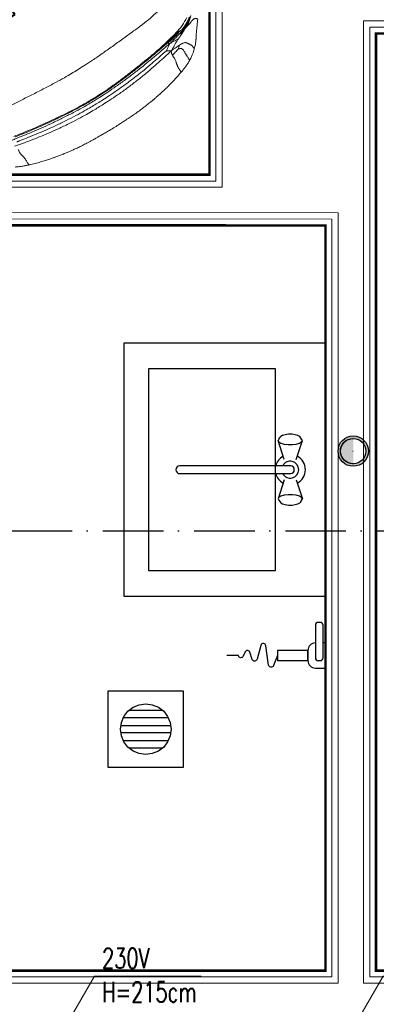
# Model space of a CAD drawing. Header units: metres. Extents: x 5541655 to 5588333, y 5589641 to 5627331.
# Tile 30 of 57: x 5585381 to 5585452, y 5626014 to 5626208. Entities that reach past the tile are written whole.
import ezdxf

# ---------------------------------------------------------------- set-up
doc = ezdxf.new("R2010")
doc.units = ezdxf.units.M
doc.header["$MEASUREMENT"] = 0
doc.linetypes.add('ACAD_ISO10W100', pattern=[18, 12, -3, 0, -3])
doc.layers.get('0').update_dxf_attribs({"linetype": 'CONTINUOUS', "lineweight": 18})
for name, color, linetype in [('2D- Siatka Modularna', 7, 'ACAD_ISO10W100'), ('Budowlane - Sciany Wew', 7, 'CONTINUOUS'), ('Indeksy_urządzeń_gastronomicznych', 242, 'CONTINUOUS'), ('Instalacje - Kanalizacja - Piony', 7, 'CONTINUOUS'), ('wypelnienia wielobokow', 7, 'CONTINUOUS'), ('Wyposazenie Wew - Urzadzenia Sanitarne', 6, 'CONTINUOUS'), ('Ściany', 51, 'CONTINUOUS')]:
    doc.layers.add(name, color=color, linetype=linetype)
for name, color, linetype, lineweight in [('CHLODNICTWO', 94, 'CONTINUOUS', 20), ('Instalacje elektryczne', 1, 'CONTINUOUS', 20), ('MDCP', 7, 'CONTINUOUS', 18), ('MEBLE PKN', 150, 'CONTINUOUS', 20)]:
    doc.layers.add(name, color=color, linetype=linetype, lineweight=lineweight)
doc.styles.add('JACEK_07', font='SIMPLEX.SHX', dxfattribs={"width": 0.7})
doc.styles.add('RomanS', font='romans.shx')

# ---------------------------------------------------------------- blocks, each defined once
blk = doc.blocks.new('Rectangular Floor Drain 13')
at = {"layer": 'Wyposazenie Wew - Urzadzenia Sanitarne'}
for p, q in [((-7.5, 7.5), (-7.5, -7.5)), ((7.5, 7.5), (-7.5, 7.5)), ((7.5, -7.5), (7.5, 7.5)), ((-3.54, 3.54), (-2.5, 4.33)), ((-2.5, 4.33), (-1.29, 4.83)), ((-1.29, 4.83), (0, 5)), ((0, 5), (1.29, 4.83)), ((1.29, 4.83), (2.5, 4.33)), ((2.5, 4.33), (3.54, 3.54)), ((-4.83, 1.29), (-4.33, 2.5)), ((4.43, 2.25), (-4.43, 2.25)), ((-4.33, 2.5), (-3.54, 3.54)), ((-3.26, 3.75), (3.26, 3.75)), ((3.54, 3.54), (4.33, 2.5)), ((4.33, 2.5), (4.83, 1.29)), ((-5, 0), (-4.83, 1.29)), ((-4.83, -1.29), (-5, 0)), ((-4.9, 0.75), (4.9, 0.75)), ((4.83, 1.29), (5, 0)), ((5, 0), (4.83, -1.29)), ((4.9, -0.75), (-4.9, -0.75)), ((-4.33, -2.5), (-4.83, -1.29)), ((4.83, -1.29), (4.33, -2.5)), ((-4.43, -2.25), (4.43, -2.25)), ((-3.54, -3.54), (-4.33, -2.5)), ((-2.5, -4.33), (-3.54, -3.54)), ((3.26, -3.75), (-3.26, -3.75)), ((3.54, -3.54), (2.5, -4.33)), ((4.33, -2.5), (3.54, -3.54)), ((-1.29, -4.83), (-2.5, -4.33)), ((0, -5), (-1.29, -4.83)), ((1.29, -4.83), (0, -5)), ((2.5, -4.33), (1.29, -4.83)), ((-7.5, -7.5), (7.5, -7.5))]:
    blk.add_line(p, q, dxfattribs=at)
blk = doc.blocks.new('Zlew tradycyjny 13')
at = {"layer": 'Wyposazenie Wew - Urzadzenia Sanitarne'}
for p, q in [((50, 40), (0, 40)), ((0, 40), (0, 0)), ((50, 0), (50, 40)), ((18.96, 35.26), (18.44, 34.88)), ((19.24, 35.4), (18.96, 35.26)), ((19.52, 35.26), (19.24, 35.4)), ((22.99, 34.2), (19.24, 35.4)), ((19.77, 34.84), (19.52, 35.26)), ((27.01, 34.2), (30.76, 35.4)), ((30.48, 35.26), (30.23, 34.84)), ((30.76, 35.4), (30.48, 35.26)), ((31.04, 35.26), (30.76, 35.4)), ((31.04, 35.26), (31.56, 34.88)), ((18.09, 34), (18, 33.35)), ((18, 33.35), (18, 32.65)), ((18.24, 34.53), (18.09, 34)), ((18.44, 34.88), (18.24, 34.53)), ((19.95, 34.2), (19.77, 34.84)), ((20.05, 33.42), (19.95, 34.2)), ((20.05, 32.58), (20.05, 33.42)), ((24.21, 33.14), (24.21, 11.11)), ((25.79, 11.11), (25.79, 33.14)), ((30.05, 34.2), (29.95, 33.42)), ((29.95, 33.42), (29.95, 32.58)), ((30.23, 34.84), (30.05, 34.2)), ((31.76, 34.53), (31.56, 34.88)), ((31.91, 34), (31.76, 34.53)), ((32, 33.35), (31.91, 34)), ((32, 32.65), (32, 33.35)), ((18, 32.65), (18.09, 32)), ((18.09, 32), (18.24, 31.47)), ((18.24, 31.47), (18.44, 31.12)), ((22.99, 31.8), (19.24, 30.6)), ((19.77, 31.16), (19.95, 31.8)), ((19.95, 31.8), (20.05, 32.58)), ((27.01, 31.8), (30.76, 30.6)), ((29.95, 32.58), (30.05, 31.8)), ((30.05, 31.8), (30.23, 31.16)), ((31.56, 31.12), (31.76, 31.47)), ((31.76, 31.47), (31.91, 32)), ((31.91, 32), (32, 32.65)), ((5, 5), (5, 30)), ((5, 30), (45, 30)), ((18.96, 30.74), (18.44, 31.12)), ((18.96, 30.74), (19.24, 30.6)), ((19.24, 30.6), (19.52, 30.74)), ((19.52, 30.74), (19.77, 31.16)), ((30.23, 31.16), (30.48, 30.74)), ((30.48, 30.74), (30.76, 30.6)), ((30.76, 30.6), (31.04, 30.74)), ((31.04, 30.74), (31.56, 31.12)), ((45, 30), (45, 5)), ((45, 5), (5, 5)), ((0, 0), (50, 0))]:
    blk.add_line(p, q, dxfattribs=at)
for centre, radius, start, end in [((25, 33), 3, 27.9765, 152.0235), ((25, 33), 1.68, 298.0549, 241.9451), ((25, 33), 0.8, 10, 170), ((25, 33), 3, 207.9765, 254.7747), ((25, 33), 3, 285.2253, 332.0235), ((25, 11.11), 0.788, 180, 0)]:
    blk.add_arc(centre, radius, start, end, dxfattribs=at)
blk = doc.blocks.new('Fotel_POZD-FOT')
at = {"linetype": 'Continuous', "lineweight": 15}
for points, knots in [([(17.57, -2.42), (17.2, -2.3), (16.49, -2.07), (15.43, -1.77), (14.44, -1.52), (13.59, -1.31), (12.87, -1.16), (12.28, -1.04), (11.77, -0.94), (11.35, -0.86), (11, -0.8), (10.66, -0.74), (10.31, -0.69), (9.92, -0.63), (9.46, -0.56), (8.88, -0.48), (8.14, -0.39), (7.29, -0.3), (6.51, -0.23), (5.84, -0.18), (5.3, -0.15), (4.76, -0.12), (4.24, -0.09), (3.79, -0.08), (3.43, -0.06), (3.15, -0.05), (2.9, -0.05), (2.62, -0.04), (2.25, -0.03), (1.83, -0.02), (1.37, -0.01), (0.92, 0), (0.2, 0), (-0.75, 0), (-1.83, -0.02), (-2.79, -0.04), (-3.69, -0.07), (-4.67, -0.11), (-5.76, -0.17), (-6.68, -0.25), (-7.4, -0.31), (-7.9, -0.37), (-8.4, -0.42), (-8.9, -0.49), (-9.33, -0.54), (-9.68, -0.59), (-9.93, -0.63), (-10.12, -0.66), (-10.27, -0.68), (-10.42, -0.7), (-10.61, -0.74), (-10.89, -0.78), (-11.26, -0.85), (-11.71, -0.93), (-12.24, -1.03), (-12.88, -1.16), (-13.65, -1.33), (-14.54, -1.54), (-15.5, -1.79), (-16.53, -2.09), (-17.21, -2.31), (-17.57, -2.42)], [0, 0, 0, 0, 0.0338826, 0.0653149, 0.0941779, 0.1202337, 0.1393182, 0.1562044, 0.1707517, 0.1828292, 0.1923228, 0.200254, 0.2118786, 0.2224197, 0.2332925, 0.2507467, 0.2715074, 0.295489, 0.3224647, 0.3369409, 0.351954, 0.3673769, 0.3826035, 0.3952639, 0.4052046, 0.4126264, 0.4182594, 0.4262023, 0.4366137, 0.4489837, 0.4616925, 0.4743512, 0.4871044, 0.5214632, 0.5541202, 0.5778781, 0.601457, 0.6294351, 0.6600644, 0.6930846, 0.7066737, 0.7205752, 0.7347504, 0.7491563, 0.7625489, 0.7712248, 0.7782864, 0.7837537, 0.7876464, 0.790901, 0.7963602, 0.8043398, 0.8147647, 0.8275411, 0.8425584, 0.8596939, 0.8828689, 0.9086831, 0.9369221, 0.9673896, 1, 1, 1, 1]), ([(-20.22, -3.52), (-20.45, -3.66), (-20.89, -3.91), (-21.44, -4.3), (-21.88, -4.65), (-22.13, -4.87), (-22.24, -4.97)], [0, 0, 0, 0, 0.291635, 0.558418, 0.79546, 1, 1, 1, 1]), ([(-19.59, -6.67), (-19.61, -6.66), (-19.68, -6.65), (-19.78, -6.61), (-19.89, -6.57), (-20.01, -6.51), (-20.12, -6.43), (-20.23, -6.31), (-20.31, -6.14), (-20.34, -5.9), (-20.34, -5.67), (-20.33, -5.47), (-20.31, -5.3), (-20.29, -5.15), (-20.29, -5.03), (-20.28, -4.91), (-20.28, -4.79), (-20.29, -4.62), (-20.3, -4.43), (-20.32, -4.2), (-20.33, -3.98), (-20.32, -3.8), (-20.31, -3.68), (-20.28, -3.6), (-20.26, -3.55), (-20.23, -3.53), (-20.22, -3.52), (-20.22, -3.52)], [0, 0, 0, 0, 0.020264, 0.050445, 0.086987, 0.129177, 0.176708, 0.229502, 0.322898, 0.424762, 0.526906, 0.59972, 0.663697, 0.715712, 0.756687, 0.788814, 0.821404, 0.848613, 0.875264, 0.908566, 0.938379, 0.961415, 0.973917, 0.983516, 0.991399, 0.99854, 1, 1, 1, 1]), ([(-17.57, -2.42), (-17.81, -2.5), (-18.29, -2.67), (-18.97, -2.93), (-19.62, -3.21), (-20.02, -3.42), (-20.22, -3.52)], [0, 0, 0, 0, 0.2491646, 0.4969804, 0.7461836, 1, 1, 1, 1]), ([(-17.9, -6.17), (-17.91, -6.09), (-17.91, -5.92), (-17.94, -5.66), (-17.95, -5.36), (-17.91, -5.02), (-17.85, -4.72), (-17.79, -4.46), (-17.75, -4.28), (-17.71, -4.13), (-17.69, -4), (-17.67, -3.87), (-17.66, -3.7), (-17.66, -3.45), (-17.67, -3.18), (-17.68, -2.95), (-17.67, -2.76), (-17.66, -2.63), (-17.64, -2.54), (-17.62, -2.48), (-17.6, -2.44), (-17.58, -2.42), (-17.57, -2.42), (-17.57, -2.42)], [0, 0, 0, 0, 0.11675, 0.231252, 0.348064, 0.4697, 0.58706, 0.652457, 0.707895, 0.751588, 0.785414, 0.811979, 0.834193, 0.876994, 0.906498, 0.934002, 0.956651, 0.969419, 0.979158, 0.986666, 0.992785, 0.998254, 1, 1, 1, 1]), ([(20.22, -3.52), (20.02, -3.42), (19.62, -3.21), (18.97, -2.93), (18.29, -2.67), (17.81, -2.5), (17.57, -2.42)], [0, 0, 0, 0, 0.253816, 0.50302, 0.750835, 1, 1, 1, 1]), ([(17.9, -6.17), (17.91, -6.09), (17.91, -5.92), (17.94, -5.66), (17.95, -5.36), (17.91, -5.02), (17.85, -4.72), (17.79, -4.46), (17.75, -4.28), (17.71, -4.13), (17.69, -4), (17.67, -3.87), (17.66, -3.7), (17.66, -3.45), (17.67, -3.18), (17.68, -2.95), (17.67, -2.76), (17.66, -2.63), (17.64, -2.54), (17.62, -2.48), (17.6, -2.44), (17.58, -2.42), (17.57, -2.42), (17.57, -2.42)], [0, 0, 0, 0, 0.116749, 0.231252, 0.348063, 0.469698, 0.587057, 0.652455, 0.707893, 0.751585, 0.785411, 0.811976, 0.83419, 0.876991, 0.906494, 0.933999, 0.956647, 0.969416, 0.979155, 0.986663, 0.992782, 0.99825, 1, 1, 1, 1]), ([(-22.24, -4.97), (-22.37, -5.1), (-22.62, -5.34), (-22.91, -5.66), (-23.14, -5.94), (-23.32, -6.17), (-23.46, -6.36), (-23.62, -6.57), (-23.79, -6.82), (-23.95, -7.06), (-24.08, -7.26), (-24.2, -7.43), (-24.35, -7.63), (-24.53, -7.87), (-24.74, -8.16), (-24.98, -8.48), (-25.26, -8.85), (-25.57, -9.25), (-25.8, -9.55), (-25.92, -9.71)], [0, 0, 0, 0, 0.0698926, 0.1315508, 0.1848736, 0.2300205, 0.2673794, 0.297807, 0.362335, 0.4268552, 0.4612679, 0.4993301, 0.5464797, 0.6036157, 0.6706551, 0.7452687, 0.8267472, 0.9124142, 1, 1, 1, 1]), ([(-22.24, -4.97), (-22.25, -4.99), (-22.27, -5.01), (-22.29, -5.05), (-22.3, -5.11), (-22.31, -5.22), (-22.3, -5.37), (-22.27, -5.56), (-22.22, -5.77), (-22.16, -5.96), (-22.09, -6.07), (-22.04, -6.15), (-21.99, -6.23), (-21.92, -6.33), (-21.86, -6.46), (-21.78, -6.61), (-21.69, -6.77), (-21.57, -6.91), (-21.42, -7.03), (-21.24, -7.11), (-21.03, -7.16), (-20.82, -7.19), (-20.56, -7.21), (-20.33, -7.21), (-20.18, -7.2)], [0, 0, 0, 0, 0.0101156, 0.0154772, 0.0213387, 0.0360177, 0.056916, 0.0837242, 0.1135269, 0.1441385, 0.1774777, 0.1982186, 0.2233641, 0.2756508, 0.3465565, 0.4348311, 0.5324576, 0.6311532, 0.7085604, 0.7782514, 0.8408986, 0.8841148, 0.924716, 1, 1, 1, 1]), ([(-18.18, -7.09), (-18.01, -7.05), (-17.74, -6.99), (-17.21, -6.88), (-16.28, -6.69), (-14.86, -6.44), (-13.06, -6.11), (-11.11, -5.8), (-8.94, -5.53), (-6.71, -5.3), (-4.53, -5.15), (-2.62, -5.06), (-1.19, -5.03), (0, -5.03), (1.19, -5.03), (2.62, -5.06), (4.53, -5.15), (6.71, -5.3), (8.94, -5.53), (11.11, -5.8), (13.06, -6.11), (14.86, -6.44), (16.28, -6.69), (17.21, -6.88), (17.74, -6.99), (18.01, -7.05), (18.18, -7.09)], [0, 0, 0, 0, 0.25, 0.5, 1, 2, 3, 4, 5, 6, 7, 8, 9, 10, 11, 12, 13, 14, 15, 16, 17, 18, 19, 19.5, 19.75, 20, 20, 20, 20]), ([(-17.33, -7.58), (-17.3, -7.57), (-17.2, -7.56), (-16.9, -7.52), (-16.22, -7.41), (-14.92, -7.17), (-13.16, -6.88), (-11.21, -6.59), (-9.05, -6.33), (-6.8, -6.11), (-4.59, -5.96), (-2.64, -5.86), (-1.2, -5.83), (0, -5.83), (1.2, -5.83), (2.64, -5.86), (4.59, -5.96), (6.8, -6.11), (9.05, -6.33), (11.21, -6.59), (13.16, -6.88), (14.92, -7.17), (16.22, -7.41), (16.9, -7.52), (17.2, -7.56), (17.3, -7.57), (17.33, -7.58)], [0, 0, 0, 0, 0.25, 0.5, 1, 2, 3, 4, 5, 6, 7, 8, 9, 10, 11, 12, 13, 14, 15, 16, 17, 18, 19, 19.5, 19.75, 20, 20, 20, 20]), ([(-20.63, -8.38), (-20.42, -8.29), (-20.05, -8.11), (-19.58, -7.85), (-19.15, -7.6), (-18.76, -7.38), (-18.48, -7.23), (-18.31, -7.15), (-18.18, -7.09)], [0, 0, 0, 0, 1, 2, 3, 3.5, 3.75, 4, 4, 4, 4]), ([(-19.59, -6.67), (-19.59, -6.68), (-19.62, -6.71), (-19.7, -6.79), (-19.86, -6.95), (-20.04, -7.1), (-20.18, -7.2)], [0, 0, 0, 0, 0.25, 0.5, 1, 2, 2, 2, 2]), ([(-18.18, -7.09), (-18.33, -7.09), (-18.56, -7.1), (-18.93, -7.12), (-19.51, -7.16), (-19.92, -7.2), (-20.18, -7.2)], [0, 0, 0, 0, 0.25, 0.5, 1, 2, 2, 2, 2]), ([(-19.59, -6.67), (-19.57, -6.66), (-19.49, -6.64), (-19.29, -6.59), (-18.83, -6.46), (-18.32, -6.3), (-17.9, -6.17)], [0, 0, 0, 0, 0.25, 0.5, 1, 2, 2, 2, 2]), ([(-18.69, -8.46), (-18.49, -8.43), (-18.18, -8.39), (-17.6, -8.3), (-16.6, -8.14), (-15.16, -7.9), (-13.33, -7.62), (-11.35, -7.35), (-9.17, -7.1), (-6.91, -6.88), (-4.66, -6.72), (-2.68, -6.61), (-1.21, -6.58), (0, -6.58), (1.21, -6.58), (2.68, -6.61), (4.66, -6.72), (6.91, -6.88), (9.17, -7.1), (11.35, -7.35), (13.33, -7.62), (15.16, -7.9), (16.6, -8.14), (17.6, -8.3), (18.18, -8.39), (18.49, -8.43), (18.69, -8.46)], [0, 0, 0, 0, 0.25, 0.5, 1, 2, 3, 4, 5, 6, 7, 8, 9, 10, 11, 12, 13, 14, 15, 16, 17, 18, 19, 19.5, 19.75, 20, 20, 20, 20]), ([(-17.33, -7.58), (-17.34, -7.58), (-17.4, -7.61), (-17.51, -7.68), (-17.71, -7.82), (-17.92, -7.98), (-18.12, -8.14), (-18.34, -8.28), (-18.5, -8.37), (-18.61, -8.42), (-18.69, -8.46)], [0, 0, 0, 0, 0.25, 0.5, 1, 2, 3, 3.5, 3.75, 4, 4, 4, 4]), ([(-17.9, -6.17), (-17.91, -6.3), (-17.94, -6.51), (-18.03, -6.77), (-18.11, -6.93), (-18.15, -7.02), (-18.18, -7.09)], [0, 0, 0, 0, 1, 1.5, 1.75, 2, 2, 2, 2]), ([(-17.33, -7.58), (-17.34, -7.57), (-17.4, -7.55), (-17.52, -7.5), (-17.68, -7.41), (-17.85, -7.29), (-18.01, -7.18), (-18.11, -7.12), (-18.18, -7.09)], [0, 0, 0, 0, 0.25, 0.5, 1, 1.5, 1.75, 2, 2, 2, 2]), ([(-23.36, -9.58), (-23.53, -9.63), (-23.86, -9.71), (-24.31, -9.88), (-24.69, -10.03), (-24.98, -10.12), (-25.22, -10.16), (-25.4, -10.14), (-25.56, -10.08), (-25.71, -9.97), (-25.82, -9.87), (-25.88, -9.81), (-25.91, -9.77), (-25.92, -9.75), (-25.92, -9.74), (-25.93, -9.72), (-25.92, -9.71), (-25.92, -9.71), (-25.91, -9.71)], [0, 0, 0, 0, 0.216582, 0.392545, 0.536853, 0.656792, 0.753608, 0.79483, 0.833437, 0.906437, 0.936481, 0.957998, 0.965885, 0.972498, 0.978458, 0.984387, 0.997782, 1, 1, 1, 1]), ([(-23.54, -9.95), (-23.45, -9.91), (-23.33, -9.85), (-23.11, -9.75), (-22.86, -9.64), (-22.62, -9.55), (-22.44, -9.49), (-22.34, -9.45), (-22.3, -9.44)], [0, 0, 0, 0, 0.25, 0.5, 1, 1.5, 1.75, 2, 2, 2, 2]), ([(-23.54, -9.95), (-23.49, -9.91), (-23.41, -9.86), (-23.29, -9.76), (-23.09, -9.62), (-22.93, -9.51), (-22.82, -9.45)], [0, 0, 0, 0, 0.25, 0.5, 1, 2, 2, 2, 2]), ([(-23.36, -9.58), (-23.27, -9.56), (-23.15, -9.53), (-22.96, -9.48), (-22.87, -9.46), (-22.82, -9.45)], [0, 0, 0, 0, 0.5, 0.75, 1, 1, 1, 1]), ([(-22.82, -9.45), (-22.72, -9.42), (-22.57, -9.38), (-22.4, -9.34), (-22.32, -9.32), (-22.28, -9.31), (-22.28, -9.31)], [0, 0, 0, 0, 1, 1.5, 1.75, 2, 2, 2, 2]), ([(-22.3, -9.44), (-22.3, -9.43), (-22.31, -9.42), (-22.31, -9.4), (-22.31, -9.37), (-22.29, -9.34), (-22.28, -9.32), (-22.28, -9.31), (-22.28, -9.31)], [0, 0, 0, 0, 0.25, 0.5, 1, 1.5, 1.75, 2, 2, 2, 2]), ([(-22.3, -9.44), (-22.25, -9.42), (-22.16, -9.39), (-21.98, -9.33), (-21.67, -9.23), (-21.4, -9.15), (-21.22, -9.1)], [0, 0, 0, 0, 0.25, 0.5, 1, 2, 2, 2, 2]), ([(-22.3, -9.44), (-22.29, -9.45), (-22.28, -9.46), (-22.22, -9.49), (-22.17, -9.51), (-22.12, -9.52)], [0, 0, 0, 0, 0.25, 0.5, 1, 1, 1, 1]), ([(-21.58, -9.05), (-21.72, -9.1), (-21.93, -9.18), (-22.13, -9.25), (-22.23, -9.29), (-22.27, -9.31), (-22.28, -9.31)], [0, 0, 0, 0, 1, 1.5, 1.75, 2, 2, 2, 2]), ([(-21.58, -9.05), (-21.6, -9.05), (-21.63, -9.05), (-21.72, -9.05), (-21.87, -9.05), (-22.01, -9.06), (-22.1, -9.06)], [0, 0, 0, 0, 0.25, 0.5, 1, 2, 2, 2, 2]), ([(-21.58, -9.05), (-21.5, -9.05), (-21.41, -9.06), (-21.29, -9.08), (-21.24, -9.09), (-21.22, -9.1)], [0, 0, 0, 0, 0.5, 0.75, 1, 1, 1, 1]), ([(-20.14, -9.2), (-20.18, -9.22), (-20.27, -9.24), (-20.47, -9.29), (-20.83, -9.39), (-21.19, -9.49), (-21.43, -9.56)], [0, 0, 0, 0, 0.25, 0.5, 1, 2, 2, 2, 2]), ([(-21.22, -9.1), (-20.85, -8.99), (-20.3, -8.85), (-19.58, -8.67), (-19.12, -8.56), (-18.86, -8.5), (-18.69, -8.46)], [0, 0, 0, 0, 1, 1.5, 1.75, 2, 2, 2, 2]), ([(-19.2, -9.11), (-19.32, -9.13), (-19.49, -9.18), (-19.81, -9.25), (-20.34, -9.38), (-20.78, -9.5), (-21.06, -9.58)], [0, 0, 0, 0, 0.25, 0.5, 1, 2, 2, 2, 2]), ([(-18.69, -8.46), (-18.84, -8.46), (-19.05, -8.46), (-19.42, -8.46), (-19.98, -8.43), (-20.38, -8.39), (-20.63, -8.38)], [0, 0, 0, 0, 0.25, 0.5, 1, 2, 2, 2, 2]), ([(-20.14, -9.2), (-19.96, -9.16), (-19.74, -9.1), (-19.56, -9.04), (-19.47, -9.02), (-19.44, -9.01), (-19.43, -9.01)], [0, 0, 0, 0, 1, 1.5, 1.75, 2, 2, 2, 2]), ([(-19.2, -9.11), (-19.28, -9.12), (-19.4, -9.13), (-19.59, -9.15), (-19.86, -9.18), (-20.04, -9.2), (-20.14, -9.2)], [0, 0, 0, 0, 0.25, 0.5, 1, 2, 2, 2, 2]), ([(-19.57, -8.95), (-19.4, -8.92), (-19.15, -8.87), (-18.77, -8.79), (-18.57, -8.75), (-18.46, -8.73)], [0, 0, 0, 0, 0.5, 0.75, 1, 1, 1, 1]), ([(-19.57, -8.95), (-19.54, -8.97), (-19.5, -8.98), (-19.46, -9), (-19.44, -9), (-19.43, -9.01), (-19.43, -9.01)], [0, 0, 0, 0, 1, 1.5, 1.75, 2, 2, 2, 2]), ([(-18.58, -8.87), (-18.78, -8.9), (-19.04, -8.94), (-19.27, -8.98), (-19.38, -9), (-19.42, -9.01), (-19.43, -9.01)], [0, 0, 0, 0, 1, 1.5, 1.75, 2, 2, 2, 2]), ([(-19.2, -9.11), (-19.08, -9.08), (-18.9, -9.05), (-18.56, -8.98), (-18.01, -8.88), (-17.56, -8.79), (-17.25, -8.74)], [0, 0, 0, 0, 0.25, 0.5, 1, 2, 2, 2, 2]), ([(-19.2, -9.11), (-19.14, -9.09), (-19.05, -9.06), (-18.91, -9.01), (-18.73, -8.94), (-18.63, -8.89), (-18.58, -8.87)], [0, 0, 0, 0, 0.25, 0.5, 1, 2, 2, 2, 2]), ([(-19.2, -9.11), (-19.19, -9.11), (-19.18, -9.12), (-19.16, -9.14), (-19.12, -9.17), (-19.1, -9.19), (-19.09, -9.21)], [0, 0, 0, 0, 0.25, 0.5, 1, 2, 2, 2, 2]), ([(-18.46, -8.73), (-18.46, -8.7), (-18.46, -8.64), (-18.53, -8.56), (-18.6, -8.51), (-18.65, -8.48), (-18.69, -8.46)], [0, 0, 0, 0, 1, 1.5, 1.75, 2, 2, 2, 2]), ([(-18.58, -8.87), (-18.48, -8.85), (-18.26, -8.81), (-17.79, -8.73), (-17.39, -8.66), (-17.11, -8.61)], [0, 0, 0, 0, 0.25, 0.5, 1, 1, 1, 1]), ([(-23.54, -9.95), (-23.62, -10), (-23.74, -10.09), (-23.97, -10.24), (-24.35, -10.51), (-24.65, -10.76), (-24.84, -10.93)], [0, 0, 0, 0, 0.25, 0.5, 1, 2, 2, 2, 2]), ([(-23.54, -9.95), (-23.59, -9.97), (-23.66, -10), (-23.78, -10.04), (-23.95, -10.11), (-24.08, -10.15), (-24.15, -10.18)], [0, 0, 0, 0, 0.25, 0.5, 1, 2, 2, 2, 2]), ([(-23.54, -9.95), (-23.53, -9.97), (-23.53, -9.98), (-23.51, -10.01), (-23.48, -10.04), (-23.43, -10.06), (-23.4, -10.07)], [0, 0, 0, 0, 0.25, 0.5, 1, 2, 2, 2, 2]), ([(25.56, -17.63), (25.5, -17.57), (25.37, -17.45), (25.1, -17.21), (24.58, -16.84), (23.71, -16.37), (22.35, -15.83), (20.75, -15.34), (18.97, -14.93), (17.05, -14.6), (14.98, -14.4), (12.73, -14.23), (10.26, -14.02), (7.71, -13.82), (5.24, -13.67), (3.06, -13.56), (1.4, -13.52), (0, -13.52), (-1.4, -13.52), (-3.06, -13.56), (-5.24, -13.67), (-7.71, -13.82), (-10.26, -14.02), (-12.73, -14.23), (-14.98, -14.4), (-17.05, -14.6), (-18.97, -14.93), (-20.75, -15.34), (-22.35, -15.83), (-23.71, -16.37), (-24.58, -16.84), (-25.1, -17.21), (-25.37, -17.45), (-25.5, -17.57), (-25.56, -17.63)], [0, 0, 0, 0, 0.25, 0.5, 1, 2, 3, 4, 5, 6, 7, 8, 9, 10, 11, 12, 13, 14, 15, 16, 17, 18, 19, 20, 21, 22, 23, 24, 25, 26, 27, 27.5, 27.75, 28, 28, 28, 28])]:
    blk.add_open_spline(points, degree=3, knots=knots, dxfattribs=at)
for points in [[(17.29, -8.84), (16.69, -8.72), (15.49, -8.5), (13.61, -8.21), (11.59, -7.94), (9.36, -7.66), (7.05, -7.41), (4.77, -7.21), (2.77, -7.09), (1.26, -7.05), (0, -7.05), (-1.26, -7.05), (-2.77, -7.09), (-4.77, -7.21), (-7.05, -7.41), (-9.36, -7.66), (-11.59, -7.94), (-13.61, -8.21), (-15.49, -8.5), (-16.69, -8.72), (-17.29, -8.84)], [(-17.11, -8.61), (-16.56, -8.51), (-15.37, -8.31), (-13.5, -8.03), (-11.5, -7.76), (-9.29, -7.49), (-7, -7.25), (-4.74, -7.07), (-2.75, -6.95), (-1.25, -6.91), (0, -6.91), (1.25, -6.91), (2.75, -6.95), (4.74, -7.07), (7, -7.25), (9.29, -7.49), (11.5, -7.76), (13.5, -8.03), (15.37, -8.31), (16.56, -8.51), (17.11, -8.61)], [(-20.89, -9.65), (-21.48, -9.81), (-22.64, -10.2), (-23.73, -10.78), (-24.25, -11.13)], [(-24.15, -10.18), (-23.86, -9.94), (-23.6, -9.75), (-23.36, -9.58)], [(-22.12, -9.52), (-22.54, -9.66), (-22.97, -9.84), (-23.4, -10.07)], [(-22.82, -9.45), (-22.6, -9.31), (-22.35, -9.19), (-22.1, -9.06)], [(-21.81, -9.55), (-21.93, -9.54), (-22.04, -9.53), (-22.12, -9.52)], [(-22.1, -9.06), (-21.85, -8.94), (-21.32, -8.7), (-20.84, -8.48), (-20.63, -8.38)], [(-21.81, -9.55), (-21.37, -9.41), (-20.95, -9.3), (-20.58, -9.2)], [(-21.43, -9.56), (-21.57, -9.56), (-21.7, -9.56), (-21.81, -9.55)], [(-21.06, -9.58), (-21.16, -9.57), (-21.3, -9.57), (-21.43, -9.56)], [(-20.89, -9.65), (-20.92, -9.62), (-20.97, -9.59), (-21.06, -9.58)], [(-19.09, -9.21), (-19.7, -9.34), (-20.3, -9.48), (-20.89, -9.65)], [(-20.58, -9.2), (-20.22, -9.11), (-19.9, -9.03), (-19.57, -8.95)], [(-20.58, -9.2), (-20.47, -9.21), (-20.34, -9.22), (-20.14, -9.2)], [(-17.29, -8.84), (-17.89, -8.95), (-18.49, -9.08), (-19.09, -9.21)], [(-18.46, -8.73), (-18.47, -8.77), (-18.48, -8.81), (-18.58, -8.87)], [(-17.25, -8.74), (-17.29, -8.77), (-17.29, -8.81), (-17.29, -8.84)], [(-17.11, -8.61), (-17.16, -8.65), (-17.22, -8.7), (-17.25, -8.74)], [(-25.11, -11.03), (-24.78, -10.7), (-24.45, -10.42), (-24.15, -10.18)], [(-23.4, -10.07), (-23.84, -10.3), (-24.27, -10.59), (-24.68, -10.93)]]:
    blk.add_open_spline(points, degree=3, dxfattribs=at)
at = {"color": 7, "insert": (0.88, -31.33), "char_height": 4, "width": 31, "attachment_point": 5, "style": 'JACEK_07'}
blk.add_mtext('POZD-FOT', dxfattribs=at)
blk = doc.blocks.new('gn-230')
at = {"layer": 'Instalacje elektryczne'}
for p, q in [((-4, 0), (-19.8, 0)), ((-15.65, -3.75), (-8.15, 3.75))]:
    blk.add_line(p, q, dxfattribs=at)
at = {"layer": 'Instalacje elektryczne', "lineweight": 30}
blk.add_lwpolyline([(-4, -4), (0, -4), (0, 4), (-4, 4)], close=True, dxfattribs=at)
at = {"layer": 'Instalacje elektryczne'}
blk.add_arc((-29.8, 0), 10, 270, 90, dxfattribs=at)
blk = doc.blocks.new('*U391')
for p, q in [((58.5, -16), (4, -16)), ((58.5, -31), (4, -31)), ((58.5, -46), (4, -46))]:
    blk.add_line(p, q)
at = {"color": 1}
blk.add_lwpolyline([(31.03, 0), (36.17, 8.9), (57.31, 8.9)], dxfattribs=at)
for points in [[(0, -65), (0, 0)], [(0, 0), (62.5, 0)], [(4, 0), (4, -65)], [(58.5, -65), (58.5, 0)], [(62.5, 0), (62.5, -65)], [(4, -4), (58.5, -4)], [(58.5, -4), (58.5, -61)], [(58.5, -61), (4, -61)], [(62.5, -65), (0, -65)]]:
    blk.add_lwpolyline(points)
blk.add_lwpolyline([(0, -65), (4, -65), (4, -123.5), (0, -123.5)], close=True)
blk.add_arc((0, -65), 58.5, 270, 0)
at = {"color": 1, "xscale": 0.5, "yscale": 0.5, "zscale": 0.5, "rotation": 89.99999999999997}
blk.add_blockref('gn-230', (31.03, 0), dxfattribs=at)
at = {"color": 1, "insert": (37.72, 14.46), "char_height": 4, "width": 32.4538, "attachment_point": 1, "style": 'RomanS'}
blk.add_mtext('{\\W0.7;230V\\PH=215cm}', dxfattribs=at)
at = {"color": 242, "insert": (31.25, -32.5), "char_height": 6, "width": 62.5, "attachment_point": 5, "style": 'JACEK_07'}
blk.add_mtext('REGAŁ\\PCHŁODNICZY\\P62,5cm\\PGastromax', dxfattribs=at)
at = {"layer": 'Indeksy_urządzeń_gastronomicznych', "color": 242, "insert": (1, -64), "char_height": 6, "width": 36.1, "attachment_point": 7, "style": 'JACEK_07'}
blk.add_mtext('\\pxql;{\\fArial|b0|i0|c238|p34;RCH1}', dxfattribs=at)
blk = doc.blocks.new('*U392')
at = {"color": 1}
blk.add_lwpolyline([(98.8, 0), (103.94, 8.9), (125.08, 8.9)], dxfattribs=at)
at = {"color": 1, "insert": (105.49, 14.46), "char_height": 4, "width": 32.4538, "attachment_point": 1, "style": 'RomanS'}
blk.add_mtext('{\\W0.7;230V\\PH=215cm}', dxfattribs=at)
blk = doc.blocks.new('kranik')
at = {"layer": 'Wyposazenie Wew - Urzadzenia Sanitarne', "flags": 128}
for points in [[(5587234.92, 5628975.98, 0.414214), (5587236.42, 5628977.48), (5587236.42, 5628979.48, 0.414214), (5587234.92, 5628980.98), (5587232.92, 5628980.98), (5587232.92, 5628975.98), (5587233.42, 5628975.98)], [(5587242.42, 5628978.48), (5587243.25, 5628980.49, -0.763382), (5587244.21, 5628980.37), (5587244.75, 5628976.54, 0.812896), (5587245.73, 5628976.48), (5587246.49, 5628979.22, -0.742851), (5587247.45, 5628979.25), (5587247.91, 5628977.84, 0.673417), (5587248.83, 5628977.77), (5587249.26, 5628978.64, -0.705472), (5587250.19, 5628978.53), (5587250.2, 5628978.48), (5587252.47, 5628978.48)]]:
    blk.add_lwpolyline(points, format="xyb", dxfattribs=at)
blk.add_lwpolyline([(5587234.42, 5628979.48), (5587233.92, 5628979.48, 0.414214), (5587233.42, 5628978.98), (5587233.42, 5628972.44, 0.414214), (5587233.92, 5628971.94), (5587234.42, 5628971.94, 0.414214), (5587234.92, 5628972.44), (5587234.92, 5628978.98, 0.414214)], format="xyb", close=True, dxfattribs=at)
blk.add_lwpolyline([(5587236.42, 5628979.48), (5587236.42, 5628977.48), (5587242.42, 5628977.48), (5587242.42, 5628979.48)], close=True, dxfattribs=at)
blk = doc.blocks.new('Pipe Straight 13_3')
at = {"layer": 'wypelnienia wielobokow', "linetype": 'Continuous'}
h = blk.add_hatch(color=256, dxfattribs=at)
h.paths.add_polyline_path([(-3, 0), (-3, 0, 1), (3, 0), (3, 0, 1)], flags=0)
h.paths.add_polyline_path([(0, -2.5, -1), (0, 2.5, -1)], flags=0)
for points in [[(2.5, 0.05, 1), (-2.5, 0.05)], [(-2.5, 0.05), (2.5, 0.05), (2.5, 0), (-2.5, 0)]]:
    blk.add_hatch(color=256, dxfattribs=at).paths.add_polyline_path(points, flags=0)
at = {"layer": 'Instalacje - Kanalizacja - Piony'}
for p, q in [((-3, 0), (-3, 0)), ((-2.5, 0), (-2.5, 0.05)), ((0, 0.05), (0, 0)), ((2.5, 0.05), (2.5, 0)), ((3, 0), (3, 0))]:
    blk.add_line(p, q, dxfattribs=at)
for centre, radius, start, end in [((0, 0), 3, 0, 180), ((0, 0), 3, 0, 180), ((0, 0.05), 2.5, 0, 180), ((0, 0), 2.5, 90, 270), ((0, 0), 2.5, 90, 270), ((0, 0), 2.5, 270, 90), ((0, 0), 2.5, 270, 90), ((0, 0), 3, 180, 0)]:
    blk.add_arc(centre, radius, start, end, dxfattribs=at)

msp = doc.modelspace()

# ---------------------------------------------------------------- linework, layer by layer
at = {"layer": '2D- Siatka Modularna', "lineweight": 25}
for q in [(5586101.82, 5626107.25), (5586253.32, 5626107.25)]:
    msp.add_line((5584691.82, 5626107.25), q, dxfattribs=at)
at = {"layer": 'Budowlane - Sciany Wew', "color": 251, "linetype": 'Continuous', "lineweight": 20}
for points in [[(5585044.55, 5626012.75), (5585044.55, 5626017.75), (5584999.82, 5626017.75), (5584999.82, 5626170.25), (5585024.82, 5626170.25), (5585024.82, 5626175.25), (5584999.82, 5626175.25), (5584999.82, 5626395.25), (5585224.82, 5626395.25), (5585224.82, 5626175.25), (5585129.82, 5626175.25), (5585129.82, 5626170.25), (5585244.82, 5626170.25), (5585244.82, 5626175.25), (5585239.82, 5626175.25), (5585239.82, 5626395.2), (5585421.37, 5626395.2), (5585421.37, 5626175.25), (5585349.82, 5626175.25), (5585349.82, 5626170.25), (5585444.37, 5626170.2), (5585444.37, 5626017.75), (5585159.55, 5626017.75), (5585159.55, 5626012.75)], [(5585045.8, 5626011.5), (5585045.8, 5626019), (5585001.07, 5626019), (5585001.07, 5626169), (5585026.07, 5626169), (5585026.07, 5626176.5), (5585001.07, 5626176.5), (5585001.07, 5626394), (5585223.57, 5626394), (5585223.57, 5626176.5), (5585128.57, 5626176.5), (5585128.57, 5626169), (5585246.07, 5626169), (5585246.07, 5626176.5), (5585241.07, 5626176.5), (5585241.07, 5626393.95), (5585420.12, 5626393.95), (5585420.12, 5626176.5), (5585348.57, 5626176.5), (5585348.57, 5626169), (5585443.12, 5626168.95), (5585443.12, 5626019), (5585158.3, 5626019), (5585158.3, 5626011.5)], [(5585759.82, 5626017.75), (5585449.37, 5626017.75), (5585449.37, 5626208.2), (5585755.47, 5626208.2)], [(5585761.07, 5626019), (5585450.62, 5626019), (5585450.62, 5626206.95), (5585756.72, 5626206.95)]]:
    msp.add_lwpolyline(points, dxfattribs=at)
at = {"layer": 'Ściany', "color": 0, "const_width": 0.5}
for points in [[(5585047.05, 5626010.25), (5585047.05, 5626020.25), (5585002.32, 5626020.25), (5585002.32, 5626167.75), (5585027.32, 5626167.75), (5585027.32, 5626177.75), (5585002.32, 5626177.75), (5585002.32, 5626392.75), (5585222.32, 5626392.75), (5585222.32, 5626177.75), (5585127.32, 5626177.75), (5585127.32, 5626167.75), (5585247.32, 5626167.75), (5585247.32, 5626177.75), (5585242.32, 5626177.75), (5585242.32, 5626392.7), (5585418.87, 5626392.7), (5585418.87, 5626177.75), (5585347.32, 5626177.75), (5585347.32, 5626167.75), (5585441.87, 5626167.7), (5585441.87, 5626020.25), (5585157.05, 5626020.25), (5585157.05, 5626010.25)], [(5585762.32, 5626020.25), (5585451.87, 5626020.25), (5585451.87, 5626205.7), (5585757.97, 5626205.7)]]:
    msp.add_lwpolyline(points, dxfattribs=at)

# ---------------------------------------------------------------- block references
at = {"layer": 'CHLODNICTWO'}
for name, p in [('*U392', (5585292.1, 5626010.25)), ('*U391', (5585417.1, 5626010.25))]:
    msp.add_blockref(name, p, dxfattribs=at)
at = {"layer": 'Instalacje - Kanalizacja - Piony', "xscale": -1, "zscale": 100, "rotation": 89.99999999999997}
msp.add_blockref('Pipe Straight 13_3', (5585447.35, 5626123.05), dxfattribs=at)
at = {"layer": 'MDCP', "rotation": 180}
msp.add_blockref('kranik', (11172674.79, 11255061.09), dxfattribs=at)
at = {"layer": 'MEBLE PKN', "rotation": 211.2998849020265}
msp.add_blockref('Fotel_POZD-FOT', (5585399.43, 5626186.76), dxfattribs=at)
at = {"layer": 'Wyposazenie Wew - Urzadzenia Sanitarne', "zscale": 100}
for name, p, rotation in [('Zlew tradycyjny 13', (5585401.87, 5626144.38), 270), ('Rectangular Floor Drain 13', (5585406.24, 5626068.03), 180)]:
    msp.add_blockref(name, p, dxfattribs=dict(at, rotation=rotation))

doc.saveas('drawing.dxf')
